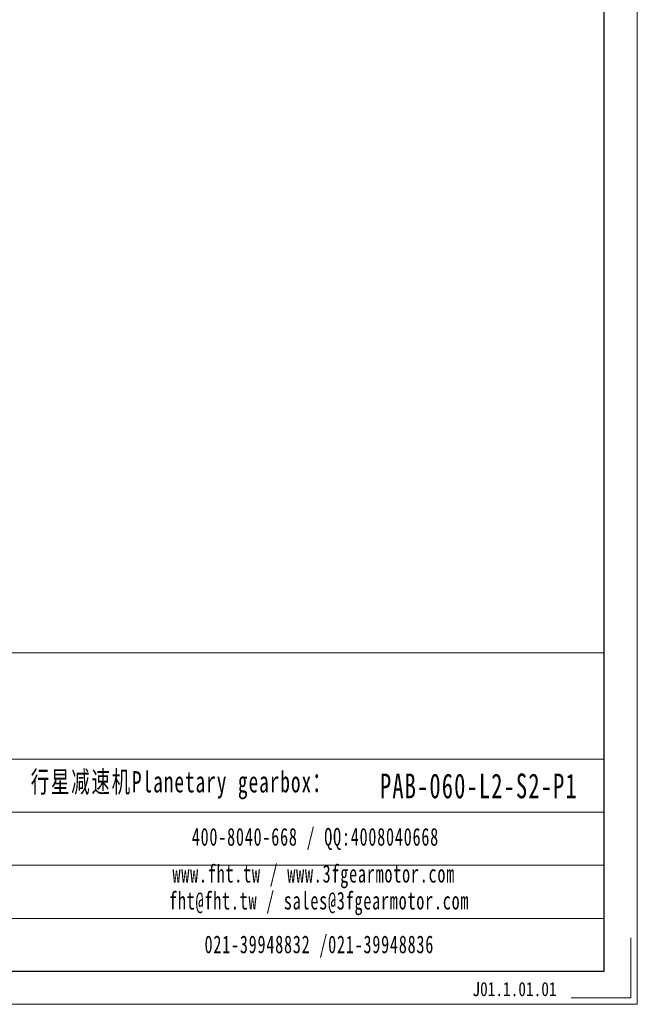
# Model space of a CAD drawing. Header units: millimetres. Extents: x -1 to 494, y 0 to 350.
# Tile 4 of 5: x 385 to 494, y 0 to 175. Entities that reach past the tile are written whole.
import ezdxf

# ---------------------------------------------------------------- set-up
doc = ezdxf.new("R2010")
doc.units = ezdxf.units.MM
doc.layers.add('6文字层', color=3, linetype='Continuous')
doc.layers.add('SLD-0', color=7, linetype='Continuous', lineweight=18)
doc.layers.add('图框_外框线', color=7, linetype='Continuous', lineweight=18)
doc.styles.add('标准', font='txt', dxfattribs={"width": 0.667})
doc.styles.add('样式 1', font='txt', dxfattribs={"width": 0.8})

msp = doc.modelspace()

# ---------------------------------------------------------------- linework, layer by layer
at = {"layer": '图框_外框线'}
for p, q in [((43.24, 62.74), (488.44, 62.74)), ((43.24, 43.87), (488.44, 43.87)), ((85.91, 34.44), (488.44, 34.44)), ((85.91, 25), (488.44, 25)), ((85.91, 15.57), (488.44, 15.57))]:
    msp.add_line(p, q, dxfattribs=at)
at = {"layer": '图框_外框线', "color": 3}
msp.add_lwpolyline([(-0.47, 0.3), (494.33, 0.3), (494.33, 350.2), (-0.47, 350.2)], close=True, dxfattribs=at)
at = {"layer": '图框_外框线', "color": 3, "lineweight": 25}
msp.add_lwpolyline([(28.99, 6.19), (488.44, 6.19), (488.44, 344.31), (28.99, 344.31)], close=True, dxfattribs=at)
at = {"layer": '图框_外框线', "color": 3}
msp.add_lwpolyline([(493.16, 12.09), (493.16, 1.48), (482.55, 1.48)], dxfattribs=at)

# ---------------------------------------------------------------- texts
at = {"layer": '6文字层', "insert": (465.02, 4.26), "char_height": 2.5, "width": 43.3044, "attachment_point": 1, "style": '样式 1'}
msp.add_mtext('J01.1.01.01', dxfattribs=at)
at = {"layer": 'SLD-0', "color": 1, "attachment_point": 2, "line_spacing_factor": 1.15057, "style": '标准'}
for s, insert, char_height, width in [('\\T1.1;  行星减速机Planetary gearbox：', (411.43, 41.73), 3.7741, 59.3572), ('\\T1.1;\\pxt5; PAB-060-L2-S2-P1', (465.07, 41.31), 4.4031, 53.1843), ('\\T1.1;400-8040-668 / QQ:4008040668', (437.11, 31.64), 3.1451, 91.5697), ('\\T1.1;www.fht.tw / www.3fgearmotor.com ', (436.82, 25.09), 3.1451, 91.6727), ('\\T1.1;\\pxt12;fht@fht.tw / sales@3fgearmotor.com ', (437.78, 20.3), 3.1451, 91.6727), ('\\T1.1;021-39948832 /021-39948836 ', (437.81, 12.53), 3.1451, 69.9991)]:
    msp.add_mtext(s, dxfattribs=dict(at, insert=insert, char_height=char_height, width=width))

doc.saveas('drawing.dxf')
